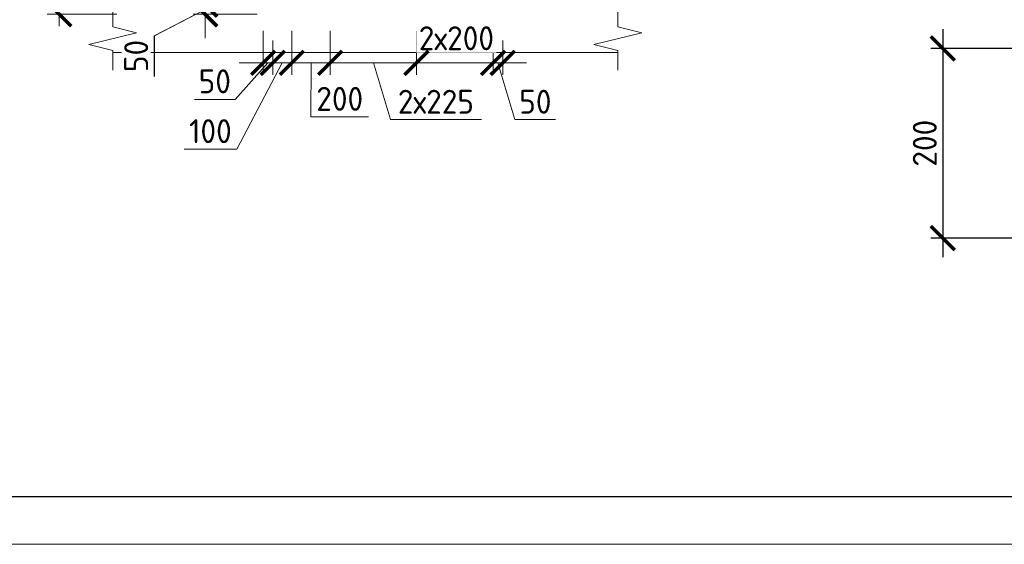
# Model space of a CAD drawing. Header units: millimetres. Extents: x 263826 to 1718326, y -423071 to 70137.
# Tile 69 of 256: x 547166 to 557443, y -330878 to -325398. Entities that reach past the tile are written whole.
import ezdxf

# ---------------------------------------------------------------- set-up
doc = ezdxf.new("R2010")
doc.units = ezdxf.units.MM
doc.linetypes.add('01 Штриховая _4 мм_', pattern=[6, 3.5, -2.5])
for name, color, linetype, lineweight in [('AF_Perekritie', 90, 'Continuous', 18), ('AF_Stena', 90, 'Continuous', 18), ('KR_Fundament', 253, 'Continuous', 18), ('размер', 1, 'Continuous', 25), ('РАЗМЕРЫ', 1, 'Continuous', 9), ('Текст', 7, 'Continuous', 25), ('ТОНКИЕ', 7, 'Continuous', 9)]:
    doc.layers.add(name, color=color, linetype=linetype, lineweight=lineweight)
doc.layers.add('PDF7_Text', color=7, linetype='Continuous')
doc.layers.add('ТОЛСТЫЕ_ОСНОВНЫЕ', color=6, linetype='Continuous')
doc.styles.add('GOST-2.304_Type-B', font='GOST_Common.ttf')
doc.styles.add('PDF Times New Roman', font='times.ttf')
doc.styles.add('ГОСТ', font='GOST_Common.ttf')
doc.dimstyles.new('мой 25', dxfattribs={"dimscale": 100, "dimtxt": 2.5, "dimasz": 2.5, "dimexe": 1.25, "dimexo": 0.625, "dimtad": 1, "dimdec": 0, "dimlfac": 0.5, "dimtxsty": 'GOST-2.304_Type-B', "dimblk": 'ARCHTICK', "dimcen": 2.5, "dimdle": 1.25, "dimaunit": 1, "dimadec": 1, "dimazin": 2, "dimtfac": 1, "dimtdec": 0, "dimtmove": 1, "dimatfit": 3, "dimfxl": 6, "dimfxlon": 1, "dimtfill": 1, "dimlwd": -1, "dimlwe": -1, "dimarcsym": 0})
doc.dimstyles.new('СПДС', dxfattribs={"dimscale": 100, "dimtxt": 2.5, "dimasz": 2.5, "dimexe": 1.25, "dimexo": 0, "dimtad": 1, "dimdec": 0, "dimtxsty": 'GOST-2.304_Type-B', "dimblk": 'ARCHTICK', "dimcen": 2.5, "dimdle": 2, "dimadec": 0, "dimazin": 2, "dimtfac": 0.75, "dimtdec": 0, "dimtmove": 1, "dimatfit": 3, "dimfxl": 1, "dimtolj": 1, "dimarcsym": 1})

# ---------------------------------------------------------------- blocks, each defined once
blk = doc.blocks.new('штамп кж1.1')
at = {"layer": 'PDF7_Text', "insert": (410912, -84467), "char_height": 180, "width": 6881.02, "attachment_point": 7, "style": 'PDF Times New Roman'}
blk.add_mtext('\\pi1015.18152;Жилой дом со встроенными помещениями \\P\\pi311.27381;общественно-делового и коммерческого назначения на \\P\\pi667.38051;первом этаже здания и встроенно-пристроенным \\P\\pi874.76335;поликлиническим учреждением (поз. 2.2-2.3)', dxfattribs=at)
at = {"layer": 'Текст', "color": 7, "insert": (411117, -81801), "char_height": 250, "attachment_point": 1, "style": 'ГОСТ'}
blk.add_mtext_dynamic_manual_height_columns('\\pi594.35517;{\\fTimes New Roman|b0|i0|c204|p18;\\C256;Строительство жилого комплекса со  встроенными помещениями \\P\\pi1441.86779;общественного-делового, коммерческого назначения и \\P\\pi41.3631;поликлиническим учреждением по адресу: г. Чита, ул. 1-я Коллективная}', width=11543.07, gutter_width=12.5, heights=[0], dxfattribs=at)
blk = doc.blocks.new('*U46')
at = {"layer": 'ТОЛСТЫЕ_ОСНОВНЫЕ', "color": 6}
blk.add_lwpolyline([(20, 5), (415, 5), (415, 292), (20, 292)], close=True, dxfattribs=at)
at = {"layer": 'ТОНКИЕ'}
blk.add_lwpolyline([(0, 0), (420, 0), (420, 297), (0, 297)], close=True, dxfattribs=at)
blk = doc.blocks.new('_ArchTick')
at = {"color": 0, "linetype": 'ByBlock', "const_width": 0.15}
blk.add_lwpolyline([(-0.5, -0.5), (0.5, 0.5)], dxfattribs=at)
blk = doc.blocks.new('*D1272')
at = {"layer": 'DEFPOINTS', "color": 0, "transparency": 16777216}
for p in [(548497, -319441), (547578, -325341), (549055, -325341)]:
    blk.add_point(p, dxfattribs=at)
at = {"layer": 'РАЗМЕРЫ', "color": 0, "linetype": 'Continuous', "transparency": 16777216}
for p, q in [((547578, -319316), (547578, -325466)), ((548178, -319441), (547453, -319441)), ((548178, -325341), (547453, -325341))]:
    blk.add_line(p, q, dxfattribs=at)
at = {"layer": 'РАЗМЕРЫ', "color": 0, "transparency": 16777216, "xscale": 250, "yscale": 250, "zscale": 250}
for p, rotation in [((547578, -319441), 90), ((547578, -325341), 270)]:
    blk.add_blockref('_ArchTick', p, dxfattribs=dict(at, rotation=rotation))
at = {"layer": 'РАЗМЕРЫ', "color": 0, "lineweight": 0, "transparency": 16777216, "insert": (547390, -322391), "char_height": 250, "attachment_point": 5, "rotation": 90, "style": 'GOST-2.304_Type-B', "bg_fill": 3, "box_fill_scale": 1.1, "bg_fill_color": 256, "bg_fill_true_color": 13158600, "bg_fill_transparency": 0}
blk.add_mtext('2950', dxfattribs=at)
blk = doc.blocks.new('*D1218')
at = {"layer": 'DEFPOINTS', "color": 0, "transparency": 16777216}
for p in [(549102, -325241), (549707, -325241), (549707, -325341)]:
    blk.add_point(p, dxfattribs=at)
at = {"layer": 'РАЗМЕРЫ', "color": 0, "linetype": 'Continuous', "transparency": 16777216}
for p, q in [((549102, -325241), (549102, -324991)), ((549644, -325241), (548977, -325241)), ((549102, -325341), (549102, -325241)), ((549102, -325341), (549102, -325241)), ((549102, -325291), (548571, -325565)), ((549644, -325341), (548977, -325341)), ((549102, -325341), (549102, -325591)), ((548571, -325565), (548571, -325990))]:
    blk.add_line(p, q, dxfattribs=at)
at = {"layer": 'РАЗМЕРЫ', "color": 0, "transparency": 16777216, "xscale": 250, "yscale": 250, "zscale": 250}
for p, rotation in [((549102, -325241), 270), ((549102, -325341), 90)]:
    blk.add_blockref('_ArchTick', p, dxfattribs=dict(at, rotation=rotation))
at = {"layer": 'РАЗМЕРЫ', "color": 0, "lineweight": 0, "transparency": 16777216, "insert": (548384, -325777), "char_height": 250, "attachment_point": 5, "rotation": 90, "style": 'GOST-2.304_Type-B', "bg_fill": 3, "box_fill_scale": 1.1, "bg_fill_color": 256, "bg_fill_true_color": 13158600, "bg_fill_transparency": 0}
blk.add_mtext('50', dxfattribs=at)
blk = doc.blocks.new('*D1209')
at = {"layer": 'DEFPOINTS', "color": 0, "transparency": 16777216}
for p in [(550007, -325454), (550407, -325454), (550007, -325849)]:
    blk.add_point(p, dxfattribs=at)
at = {"layer": 'РАЗМЕРЫ', "color": 0, "linetype": 'Continuous', "transparency": 16777216}
for p, q in [((550007, -325516), (550007, -325974)), ((550407, -325516), (550407, -325974)), ((550532, -325849), (549882, -325849)), ((550207, -325849), (550206, -326413)), ((550206, -326413), (550806, -326413))]:
    blk.add_line(p, q, dxfattribs=at)
at = {"layer": 'РАЗМЕРЫ', "color": 0, "transparency": 16777216, "xscale": 250, "yscale": 250, "zscale": 250, "rotation": 180}
blk.add_blockref('_ArchTick', (550007, -325849), dxfattribs=at)
at = {"layer": 'РАЗМЕРЫ', "color": 0, "transparency": 16777216, "xscale": 250, "yscale": 250, "zscale": 250}
blk.add_blockref('_ArchTick', (550407, -325849), dxfattribs=at)
at = {"layer": 'РАЗМЕРЫ', "color": 0, "lineweight": 0, "transparency": 16777216, "insert": (550506, -326225), "char_height": 250, "attachment_point": 5, "style": 'GOST-2.304_Type-B', "bg_fill": 3, "box_fill_scale": 1.1, "bg_fill_color": 256, "bg_fill_true_color": 13158600, "bg_fill_transparency": 0}
blk.add_mtext('200', dxfattribs=at)
blk = doc.blocks.new('*D1210')
at = {"layer": 'DEFPOINTS', "color": 0, "transparency": 16777216}
for p in [(550407, -325454), (551306, -325554), (551306, -325849)]:
    blk.add_point(p, dxfattribs=at)
at = {"layer": 'РАЗМЕРЫ', "color": 0, "linetype": 'Continuous', "transparency": 16777216}
for p, q in [((550407, -325516), (550407, -325974)), ((551306, -325616), (551306, -325974)), ((550282, -325849), (551431, -325849)), ((550857, -325849), (551035, -326442)), ((551035, -326442), (551985, -326442))]:
    blk.add_line(p, q, dxfattribs=at)
at = {"layer": 'РАЗМЕРЫ', "color": 0, "transparency": 16777216, "xscale": 250, "yscale": 250, "zscale": 250, "rotation": 180}
blk.add_blockref('_ArchTick', (550407, -325849), dxfattribs=at)
at = {"layer": 'РАЗМЕРЫ', "color": 0, "transparency": 16777216, "xscale": 250, "yscale": 250, "zscale": 250}
blk.add_blockref('_ArchTick', (551306, -325849), dxfattribs=at)
at = {"layer": 'РАЗМЕРЫ', "color": 0, "lineweight": 0, "transparency": 16777216, "insert": (551510, -326255), "char_height": 250, "attachment_point": 5, "style": 'GOST-2.304_Type-B', "bg_fill": 3, "box_fill_scale": 1.1, "bg_fill_color": 256, "bg_fill_true_color": 13158600, "bg_fill_transparency": 0}
blk.add_mtext('2х225', dxfattribs=at)
blk = doc.blocks.new('*D1211')
at = {"layer": 'DEFPOINTS', "color": 0, "transparency": 16777216}
for p in [(552107, -325454), (552207, -325554), (552207, -325849)]:
    blk.add_point(p, dxfattribs=at)
at = {"layer": 'РАЗМЕРЫ', "color": 0, "linetype": 'Continuous', "transparency": 16777216}
for p, q in [((552107, -325516), (552107, -325974)), ((552207, -325616), (552207, -325974)), ((552107, -325849), (551857, -325849)), ((552107, -325849), (552207, -325849)), ((552107, -325849), (552207, -325849)), ((552157, -325849), (552335, -326442)), ((552207, -325849), (552457, -325849)), ((552335, -326442), (552760, -326442))]:
    blk.add_line(p, q, dxfattribs=at)
at = {"layer": 'РАЗМЕРЫ', "color": 0, "transparency": 16777216, "xscale": 250, "yscale": 250, "zscale": 250}
blk.add_blockref('_ArchTick', (552107, -325849), dxfattribs=at)
at = {"layer": 'РАЗМЕРЫ', "color": 0, "transparency": 16777216, "xscale": 250, "yscale": 250, "zscale": 250, "rotation": 180}
blk.add_blockref('_ArchTick', (552207, -325849), dxfattribs=at)
at = {"layer": 'РАЗМЕРЫ', "color": 0, "lineweight": 0, "transparency": 16777216, "insert": (552548, -326255), "char_height": 250, "attachment_point": 5, "style": 'GOST-2.304_Type-B', "bg_fill": 3, "box_fill_scale": 1.1, "bg_fill_color": 256, "bg_fill_true_color": 13158600, "bg_fill_transparency": 0}
blk.add_mtext('50', dxfattribs=at)
blk = doc.blocks.new('*D1212')
at = {"layer": 'DEFPOINTS', "color": 0, "lineweight": 0, "transparency": 16777216}
blk.add_point((551306, -325849), dxfattribs=at)
at = {"layer": 'РАЗМЕРЫ', "color": 0, "linetype": 'Continuous', "transparency": 16777216}
for p, q in [((551306, -325517), (551306, -325974)), ((552107, -325611), (552107, -325974)), ((552232, -325849), (551181, -325849))]:
    blk.add_line(p, q, dxfattribs=at)
at = {"layer": 'РАЗМЕРЫ', "color": 0, "lineweight": 0, "transparency": 16777216, "insert": (551724, -325592), "char_height": 250, "attachment_point": 5, "style": 'GOST-2.304_Type-B', "bg_fill": 3, "box_fill_scale": 1.1, "bg_fill_color": 256, "bg_fill_true_color": 13158600, "bg_fill_transparency": 0}
blk.add_mtext('2х200', dxfattribs=at)
at = {"layer": 'DEFPOINTS', "color": 0, "lineweight": 0, "transparency": 16777216}
for p in [(551306, -325454), (552107, -325549)]:
    blk.add_point(p, dxfattribs=at)
at = {"layer": 'РАЗМЕРЫ', "color": 0, "transparency": 16777216, "xscale": 250, "yscale": 250, "zscale": 250, "rotation": 180}
blk.add_blockref('_ArchTick', (551306, -325849), dxfattribs=at)
at = {"layer": 'РАЗМЕРЫ', "color": 0, "transparency": 16777216, "xscale": 250, "yscale": 250, "zscale": 250}
blk.add_blockref('_ArchTick', (552107, -325849), dxfattribs=at)
blk = doc.blocks.new('*D1213')
at = {"layer": 'DEFPOINTS', "color": 0, "transparency": 16777216}
for p in [(549707, -325454), (549807, -325554), (549807, -325849)]:
    blk.add_point(p, dxfattribs=at)
at = {"layer": 'РАЗМЕРЫ', "color": 0, "linetype": 'Continuous', "transparency": 16777216}
for p, q in [((549707, -325516), (549707, -325974)), ((549807, -325616), (549807, -325974)), ((549757, -325849), (549414, -326230)), ((549707, -325849), (549457, -325849)), ((549707, -325849), (549807, -325849)), ((549707, -325849), (549807, -325849)), ((549807, -325849), (550057, -325849)), ((549414, -326230), (548989, -326230))]:
    blk.add_line(p, q, dxfattribs=at)
at = {"layer": 'РАЗМЕРЫ', "color": 0, "transparency": 16777216, "xscale": 250, "yscale": 250, "zscale": 250}
blk.add_blockref('_ArchTick', (549707, -325849), dxfattribs=at)
at = {"layer": 'РАЗМЕРЫ', "color": 0, "transparency": 16777216, "xscale": 250, "yscale": 250, "zscale": 250, "rotation": 180}
blk.add_blockref('_ArchTick', (549807, -325849), dxfattribs=at)
at = {"layer": 'РАЗМЕРЫ', "color": 0, "lineweight": 0, "transparency": 16777216, "insert": (549202, -326042), "char_height": 250, "attachment_point": 5, "style": 'GOST-2.304_Type-B', "bg_fill": 3, "box_fill_scale": 1.1, "bg_fill_color": 256, "bg_fill_true_color": 13158600, "bg_fill_transparency": 0}
blk.add_mtext('50', dxfattribs=at)
blk = doc.blocks.new('*D1214')
at = {"layer": 'DEFPOINTS', "color": 0, "transparency": 16777216}
for p in [(549807, -325554), (550007, -325710), (550007, -325849)]:
    blk.add_point(p, dxfattribs=at)
at = {"layer": 'РАЗМЕРЫ', "color": 0, "linetype": 'Continuous', "transparency": 16777216}
for p, q in [((549807, -325616), (549807, -325974)), ((550007, -325772), (550007, -325974)), ((549907, -325849), (549431, -326750)), ((549682, -325849), (550132, -325849)), ((549431, -326750), (548881, -326750))]:
    blk.add_line(p, q, dxfattribs=at)
at = {"layer": 'РАЗМЕРЫ', "color": 0, "transparency": 16777216, "xscale": 250, "yscale": 250, "zscale": 250, "rotation": 180}
blk.add_blockref('_ArchTick', (549807, -325849), dxfattribs=at)
at = {"layer": 'РАЗМЕРЫ', "color": 0, "transparency": 16777216, "xscale": 250, "yscale": 250, "zscale": 250}
blk.add_blockref('_ArchTick', (550007, -325849), dxfattribs=at)
at = {"layer": 'РАЗМЕРЫ', "color": 0, "lineweight": 0, "transparency": 16777216, "insert": (549156, -326562), "char_height": 250, "attachment_point": 5, "style": 'GOST-2.304_Type-B', "bg_fill": 3, "box_fill_scale": 1.1, "bg_fill_color": 256, "bg_fill_true_color": 13158600, "bg_fill_transparency": 0}
blk.add_mtext('100', dxfattribs=at)
blk = doc.blocks.new('*D1759')
at = {"layer": 'DEFPOINTS', "color": 0, "transparency": 16777216}
for p in [(549100, -325241), (549704, -325241), (549704, -325341)]:
    blk.add_point(p, dxfattribs=at)
at = {"layer": 'РАЗМЕРЫ', "color": 0, "linetype": 'Continuous', "transparency": 16777216}
for p, q in [((549100, -325241), (549100, -324991)), ((549642, -325241), (548975, -325241)), ((549100, -325341), (549100, -325241)), ((549100, -325341), (549100, -325241)), ((549100, -325291), (548568, -325565)), ((549642, -325341), (548975, -325341)), ((549100, -325341), (549100, -325591)), ((548568, -325565), (548568, -325990))]:
    blk.add_line(p, q, dxfattribs=at)
at = {"layer": 'РАЗМЕРЫ', "color": 0, "transparency": 16777216, "xscale": 250, "yscale": 250, "zscale": 250}
for p, rotation in [((549100, -325241), 270), ((549100, -325341), 90)]:
    blk.add_blockref('_ArchTick', p, dxfattribs=dict(at, rotation=rotation))
at = {"layer": 'РАЗМЕРЫ', "color": 0, "lineweight": 0, "transparency": 16777216, "insert": (548381, -325777), "char_height": 250, "attachment_point": 5, "rotation": 90, "style": 'GOST-2.304_Type-B', "bg_fill": 3, "box_fill_scale": 1.1, "bg_fill_color": 256, "bg_fill_true_color": 13158600, "bg_fill_transparency": 0}
blk.add_mtext('50', dxfattribs=at)
blk = doc.blocks.new('*D1758')
at = {"layer": 'DEFPOINTS', "color": 0, "transparency": 16777216}
for p in [(549100, -325241), (549704, -325241), (549704, -325341)]:
    blk.add_point(p, dxfattribs=at)
at = {"layer": 'РАЗМЕРЫ', "color": 0, "linetype": 'Continuous', "transparency": 16777216}
for p, q in [((549100, -325241), (549100, -324991)), ((549642, -325241), (548975, -325241)), ((549100, -325341), (549100, -325241)), ((549100, -325341), (549100, -325241)), ((549100, -325291), (548568, -325565)), ((549642, -325341), (548975, -325341)), ((549100, -325341), (549100, -325591)), ((548568, -325565), (548568, -325990))]:
    blk.add_line(p, q, dxfattribs=at)
at = {"layer": 'РАЗМЕРЫ', "color": 0, "transparency": 16777216, "xscale": 250, "yscale": 250, "zscale": 250}
for p, rotation in [((549100, -325241), 270), ((549100, -325341), 90)]:
    blk.add_blockref('_ArchTick', p, dxfattribs=dict(at, rotation=rotation))
at = {"layer": 'РАЗМЕРЫ', "color": 0, "lineweight": 0, "transparency": 16777216, "insert": (548381, -325777), "char_height": 250, "attachment_point": 5, "rotation": 90, "style": 'GOST-2.304_Type-B', "bg_fill": 3, "box_fill_scale": 1.1, "bg_fill_color": 256, "bg_fill_true_color": 13158600, "bg_fill_transparency": 0}
blk.add_mtext('50', dxfattribs=at)
blk = doc.blocks.new('*D3413')
at = {"color": 0, "lineweight": -2, "transparency": 16777216}
for p, q in [((556800, -325498), (556800, -327879)), ((558283, -325698), (556675, -325698)), ((558283, -327679), (556675, -327679))]:
    blk.add_line(p, q, dxfattribs=at)
at = {"layer": 'DEFPOINTS', "color": 0, "transparency": 16777216}
for p in [(558283, -325698), (556800, -327679), (558283, -327679)]:
    blk.add_point(p, dxfattribs=at)
at = {"color": 0, "lineweight": -2, "transparency": 16777216, "xscale": 250, "yscale": 250, "zscale": 250}
for p, rotation in [((556800, -325698), 90), ((556800, -327679), 270)]:
    blk.add_blockref('_ArchTick', p, dxfattribs=dict(at, rotation=rotation))
at = {"color": 0, "transparency": 16777216, "insert": (556613, -326688), "char_height": 250, "attachment_point": 5, "rotation": 90, "style": 'GOST-2.304_Type-B'}
blk.add_mtext('\\A1;200', dxfattribs=at)

msp = doc.modelspace()

# ---------------------------------------------------------------- linework, layer by layer
at = {"layer": 'AF_Perekritie', "linetype": '01 Штриховая _4 мм_', "lineweight": 9}
msp.add_line((553408.49822, -325741.16207, 3100), (553327.14185, -325741.16207, 3100), dxfattribs=at)
at = {"layer": 'AF_Stena', "lineweight": 20, "elevation": 3100}
for points in [[(553408.49822, -325416.16207), (553408.49822, -325266.16207)], [(553408.49822, -325416.16207), (553408.49822, -325471.16227)], [(553408.49822, -325471.16227), (553658.49822, -325533.66227)], [(548386.21367, -325533.66227), (547886.21367, -325658.66227)], [(553658.49822, -325533.66227), (553158.49822, -325658.66227)], [(547886.21367, -325658.66227), (548136.21367, -325721.16227)], [(553158.49822, -325658.66227), (553408.49822, -325721.16227)], [(548136.21367, -325721.16227), (548136.21367, -325776.16247)], [(548136.21367, -325776.16247), (548136.21367, -325926.16247)], [(553408.49822, -325721.16227), (553408.49822, -325776.16247)], [(553408.49822, -325776.16247), (553408.49822, -325926.16247)]]:
    msp.add_lwpolyline(points, dxfattribs=at)
at = {"layer": 'KR_Fundament', "lineweight": 9}
msp.add_line((548136.21367, -325741.16207, 3100), (553327.04263, -325741.16207, 3100), dxfattribs=at)

# ---------------------------------------------------------------- block references
at = {"xscale": 100, "yscale": 100, "zscale": 100}
msp.add_blockref('*U46', (542900.38655, -330877.58194, 3100), dxfattribs=at)
at = {"layer": 'размер'}
msp.add_blockref('штамп кж1.1', (116435.21723, -244243.36059, 3100), dxfattribs=at)

# ---------------------------------------------------------------- texts
at = {"layer": 'Текст', "color": 7, "char_height": 250, "attachment_point": 1, "style": 'ГОСТ'}
for s, insert in [('\\pi3500;\\P\\pi1471.59091;{\\C0;План пилонов} 14-го этажа{\\H1.83333x; }', (483420.8066, -328877.58194, 3100)), ('\\pi3500;{\\C256;\\P\\pi2321.59091;Пилон П1 (14 ЭТ)}', (527293.54168, -328877.58194, 3100))]:
    msp.add_mtext_dynamic_manual_height_columns(s, width=7000, gutter_width=12.5, heights=[1500], dxfattribs=dict(at, insert=insert))

# ---------------------------------------------------------------- dimensions: what is measured, and where the dimension line sits
at = {"color": 1}
dim = msp.add_linear_dim(base=(556800.07978, -327679.07056), p1=(558283.37847, -325697.53419), p2=(558283.37847, -327679.07056), angle=90, text='200', dimstyle='СПДС', dxfattribs=at)
dim.commit()
dim.dimension.update_dxf_attribs({"geometry": '*D3413', "text_midpoint": (556612.57978, -326688.30238)})

# ---------------------------------------------------------------- next in the draw order: dimensions: what is measured, and where the dimension line sits
at = {"layer": 'РАЗМЕРЫ', "color": 146, "lineweight": 0}
dim = msp.add_linear_dim(base=(547577.71628, -325341.16207, 3100), p1=(548496.68361, -319441.16207, 3100), p2=(549055.3568, -325341.16207, 3100), angle=90, dimstyle='мой 25', dxfattribs=at)
dim.commit()
dim.dimension.update_dxf_attribs({"geometry": '*D1272', "text_midpoint": (547390.21628, -322391.16207, 3100)})
at = {"layer": 'РАЗМЕРЫ', "color": 146, "lineweight": 0, "true_color": 0x006272}
dim = msp.add_linear_dim(base=(550006.99344, -325848.51796, 3100), p1=(550406.99344, -325453.75043, 3100), p2=(550006.99344, -325453.75043, 3100), angle=180, text='200', dimstyle='мой 25', dxfattribs=at)
dim.commit()
dim.dimension.update_dxf_attribs({"geometry": '*D1209', "text_midpoint": (550268.07449, -326412.94703, 3100), "dimtype": 160})

# ---------------------------------------------------------------- next in the draw order: linework, layer by layer
at = {"layer": 'AF_Stena', "lineweight": 20, "elevation": 3100}
for points in [[(548136.21367, -325418.16207), (548136.21367, -325268.16207)], [(548136.21367, -325416.16207), (548136.21367, -325471.16227)], [(548136.21367, -325471.16227), (548386.21367, -325533.66227)]]:
    msp.add_lwpolyline(points, dxfattribs=at)

# ---------------------------------------------------------------- next in the draw order: dimensions: what is measured, and where the dimension line sits
at = {"layer": 'РАЗМЕРЫ', "color": 146, "lineweight": 0, "true_color": 0x006272}
dim = msp.add_linear_dim(base=(551306.3367, -325848.51796, 3100), p1=(550406.99344, -325453.75043, 3100), p2=(551306.3367, -325553.75043, 3100), angle=180, text='2х225', dimstyle='мой 25', dxfattribs=at)
dim.commit()
dim.dimension.update_dxf_attribs({"geometry": '*D1210', "text_midpoint": (551097.29007, -326254.76796, 3100)})

# ---------------------------------------------------------------- next in the draw order: dimensions: what is measured, and where the dimension line sits
dim = msp.add_linear_dim(base=(549102.27402, -325241.31369, 3100), p1=(549706.99274, -325341.16207, 3100), p2=(549706.99274, -325241.31369, 3100), angle=90, dimstyle='мой 25', dxfattribs=at)
dim.commit()
dim.dimension.update_dxf_attribs({"geometry": '*D1218', "text_midpoint": (548571.02402, -325627.04323, 3100), "dimtype": 160})
dim = msp.add_linear_dim(base=(552206.98123, -325848.51796, 3100), p1=(552106.99344, -325453.75043, 3100), p2=(552206.98123, -325553.75043, 3100), angle=180, dimstyle='мой 25', dxfattribs=at)
dim.commit()
dim.dimension.update_dxf_attribs({"geometry": '*D1211', "text_midpoint": (552397.61234, -326254.76796, 3100)})

# ---------------------------------------------------------------- next in the draw order: dimensions: what is measured, and where the dimension line sits
dim = msp.add_linear_dim(base=(549806.99344, -325848.51796, 3100), p1=(549707.00565, -325453.75043, 3100), p2=(549806.99344, -325553.75043, 3100), angle=180, dimstyle='мой 25', dxfattribs=at)
dim.commit()
dim.dimension.update_dxf_attribs({"geometry": '*D1213', "text_midpoint": (549351.89566, -326229.69791, 3100), "dimtype": 160})
dim = msp.add_linear_dim(base=(551306.3367, -325849.2106, 3100), p1=(552106.99344, -325548.51796, 3100), p2=(551306.3367, -325454.44307, 3100), angle=180, text='2х200', dimstyle='мой 25', override={"dimlfac": 0.25}, dxfattribs=at)
dim.commit()
dim.dimension.update_dxf_attribs({"geometry": '*D1212', "text_midpoint": (551724.02145, -325779.33763, 3100), "dimtype": 160})

# ---------------------------------------------------------------- next in the draw order: dimensions: what is measured, and where the dimension line sits
dim = msp.add_linear_dim(base=(550006.99344, -325848.51796, 3100), p1=(549806.99344, -325553.75043, 3100), p2=(550006.99344, -325709.98316, 3100), angle=180, dimstyle='мой 25', dxfattribs=at)
dim.commit()
dim.dimension.update_dxf_attribs({"geometry": '*D1214', "text_midpoint": (549368.33097, -326749.59962, 3100), "dimtype": 160})

# ---------------------------------------------------------------- next in the draw order: block references
at = {"layer": 'размер'}
msp.add_blockref('штамп кж1.1', (72562.48214, -244243.36059, 3100), dxfattribs=at)

# ---------------------------------------------------------------- next in the draw order: dimensions: what is measured, and where the dimension line sits
at = {"layer": 'РАЗМЕРЫ', "color": 146, "lineweight": 0, "true_color": 0x006272}
dim = msp.add_linear_dim(base=(549099.65321, -325241.31369, 3100), p1=(549704.37193, -325341.16207, 3100), p2=(549704.37193, -325241.31369, 3100), angle=90, dimstyle='мой 25', dxfattribs=at)
dim.commit()
dim.dimension.update_dxf_attribs({"geometry": '*D1759', "text_midpoint": (548568.40321, -325627.04323, 3100), "dimtype": 160})

# ---------------------------------------------------------------- next in the draw order: dimensions: what is measured, and where the dimension line sits
dim = msp.add_linear_dim(base=(549099.65321, -325241.31369, 3100), p1=(549704.37193, -325341.16207, 3100), p2=(549704.37193, -325241.31369, 3100), angle=90, dimstyle='мой 25', dxfattribs=at)
dim.commit()
dim.dimension.update_dxf_attribs({"geometry": '*D1758', "text_midpoint": (548568.40321, -325627.04323, 3100), "dimtype": 160})

doc.saveas('drawing.dxf')
